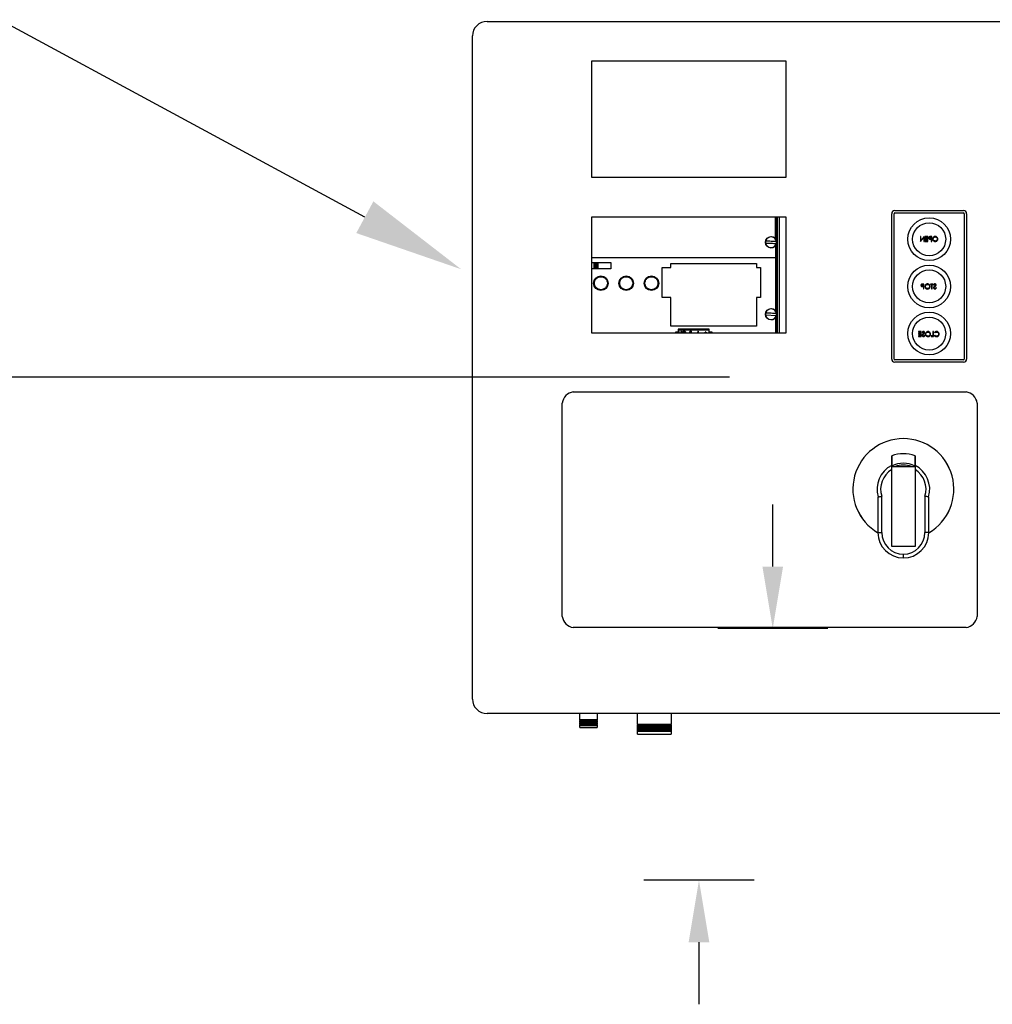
# Model space of a CAD drawing. Header units: inches. Extents: x 170 to 312, y 215 to 248.
# Tile 110 of 135: x 225.782 to 226.615, y 221.892 to 222.735. Entities that reach past the tile are written whole.
import ezdxf
from ezdxf import colors
from ezdxf.entities.mleader import LeaderData, LeaderLine
from ezdxf.math import Vec2, Vec3

# ---------------------------------------------------------------- set-up
doc = ezdxf.new("R2010")
doc.units = ezdxf.units.IN
doc.header["$LTSCALE"] = 0.25
doc.header["$MEASUREMENT"] = 0
doc.layers.add('ANNOTATIONS', color=1, linetype='Continuous')
doc.layers.add('MOTOR LH', color=7, linetype='Continuous')
doc.styles.add('ARIAL', font='arial.ttf', dxfattribs={"height": 0.09375})

msp = doc.modelspace()

# ---------------------------------------------------------------- linework, layer by layer
at = {"layer": 'ANNOTATIONS'}
for p, q in [((226.39031, 222.42941), (225.33936, 222.42941)), ((226.42733, 222.26716), (226.42733, 222.3203)), ((226.47447, 222.21402), (226.3802, 222.21402)), ((226.41128, 221.99872), (226.31702, 221.99872)), ((226.36415, 221.94558), (226.36415, 221.89244))]:
    msp.add_line(p, q, dxfattribs=at)
for points in [[(226.43619, 222.26716), (226.41848, 222.26716), (226.42733, 222.21402)], [(226.37301, 221.94558), (226.3553, 221.94558), (226.36415, 221.99872)]]:
    msp.add_solid(points, dxfattribs=at)
at = {"layer": 'MOTOR LH'}
for p, q in [((226.18271, 222.73388), (226.67364, 222.73388)), ((226.17023, 222.1538), (226.17023, 222.7214)), ((226.27229, 222.60035), (226.27229, 222.70017)), ((226.27229, 222.70017), (226.43865, 222.70017)), ((226.43865, 222.70017), (226.43865, 222.60035)), ((226.43865, 222.60035), (226.27229, 222.60035)), ((226.52917, 222.4448), (226.52917, 222.56924)), ((226.53116, 222.4448), (226.53116, 222.56924)), ((226.53179, 222.57186), (226.59073, 222.57186)), ((226.53179, 222.56986), (226.59073, 222.56986)), ((226.59136, 222.56924), (226.59136, 222.4448)), ((226.59335, 222.56924), (226.59335, 222.4448)), ((226.27229, 222.46708), (226.27229, 222.56663)), ((226.27229, 222.56663), (226.43865, 222.56663)), ((226.4298, 222.54758), (226.4298, 222.56663)), ((226.42986, 222.56663), (226.42986, 222.54749)), ((226.43052, 222.54607), (226.43052, 222.56663)), ((226.43091, 222.46708), (226.43091, 222.56663)), ((226.4313, 222.46708), (226.4313, 222.56663)), ((226.43314, 222.46708), (226.43314, 222.56663)), ((226.43865, 222.56663), (226.43865, 222.46708)), ((226.55376, 222.54968), (226.55376, 222.54552)), ((226.55413, 222.54968), (226.55376, 222.54968)), ((226.55376, 222.54552), (226.55384, 222.54552)), ((226.55384, 222.54552), (226.55658, 222.54879)), ((226.55413, 222.54641), (226.55413, 222.54968)), ((226.55688, 222.54968), (226.55413, 222.54641)), ((226.55658, 222.54879), (226.55658, 222.54552)), ((226.55658, 222.54552), (226.55696, 222.54552)), ((226.55696, 222.54968), (226.55688, 222.54968)), ((226.55696, 222.54552), (226.55696, 222.54968)), ((226.5577, 222.54968), (226.5577, 222.54926)), ((226.56005, 222.54968), (226.5577, 222.54968)), ((226.5577, 222.54926), (226.55968, 222.54926)), ((226.5577, 222.54798), (226.5577, 222.54755)), ((226.55968, 222.54798), (226.5577, 222.54798)), ((226.5577, 222.54755), (226.55968, 222.54755)), ((226.5577, 222.54595), (226.5577, 222.54552)), ((226.55968, 222.54595), (226.5577, 222.54595)), ((226.5577, 222.54552), (226.56005, 222.54552)), ((226.55968, 222.54926), (226.55968, 222.54798)), ((226.55968, 222.54755), (226.55968, 222.54595)), ((226.56005, 222.54552), (226.56005, 222.54968)), ((226.56233, 222.54926), (226.56309, 222.54926)), ((226.56309, 222.54787), (226.56236, 222.54786)), ((226.56346, 222.54968), (226.56265, 222.54968)), ((226.56279, 222.54744), (226.56309, 222.54744)), ((226.56309, 222.54926), (226.56309, 222.54787)), ((226.56309, 222.54744), (226.56309, 222.54552)), ((226.56309, 222.54552), (226.56346, 222.54552)), ((226.56346, 222.54552), (226.56346, 222.54968)), ((226.4298, 222.54199), (226.4298, 222.48602)), ((226.42986, 222.54208), (226.42986, 222.48592)), ((226.43052, 222.4845), (226.43052, 222.5435)), ((226.27229, 222.53169), (226.4298, 222.53169)), ((226.27229, 222.52736), (226.28881, 222.52736)), ((226.27418, 222.52736), (226.27418, 222.52212)), ((226.2747, 222.52736), (226.2747, 222.52212)), ((226.27567, 222.52212), (226.27567, 222.52736)), ((226.27583, 222.52736), (226.27583, 222.52212)), ((226.2762, 222.52212), (226.2762, 222.52736)), ((226.27635, 222.52736), (226.27635, 222.52212)), ((226.27732, 222.52212), (226.27732, 222.52736)), ((226.27784, 222.52212), (226.27784, 222.52736)), ((226.28881, 222.52736), (226.28881, 222.52212)), ((226.28881, 222.52212), (226.27229, 222.52212)), ((226.33251, 222.49763), (226.33251, 222.52317)), ((226.33251, 222.52317), (226.34007, 222.52317)), ((226.34007, 222.52663), (226.41342, 222.52663)), ((226.34007, 222.52317), (226.34007, 222.52663)), ((226.41342, 222.52663), (226.41342, 222.52317)), ((226.41342, 222.52317), (226.4168, 222.52317)), ((226.4168, 222.52317), (226.4168, 222.49763)), ((226.55569, 222.50862), (226.55645, 222.50862)), ((226.55645, 222.50723), (226.55572, 222.50722)), ((226.55682, 222.50904), (226.55601, 222.50904)), ((226.55615, 222.5068), (226.55645, 222.5068)), ((226.55645, 222.50862), (226.55645, 222.50723)), ((226.55645, 222.5068), (226.55645, 222.50488)), ((226.55645, 222.50488), (226.55682, 222.50488)), ((226.55682, 222.50488), (226.55682, 222.50904)), ((226.56247, 222.50904), (226.56247, 222.50862)), ((226.56466, 222.50904), (226.56247, 222.50904)), ((226.56247, 222.50862), (226.56338, 222.50862)), ((226.56338, 222.50862), (226.56338, 222.50488)), ((226.56338, 222.50488), (226.56375, 222.50488)), ((226.56375, 222.50862), (226.56466, 222.50862)), ((226.56375, 222.50488), (226.56375, 222.50862)), ((226.56466, 222.50862), (226.56466, 222.50904)), ((226.56509, 222.50845), (226.56542, 222.50819)), ((226.56749, 222.50569), (226.56713, 222.5059)), ((226.34007, 222.49763), (226.33251, 222.49763)), ((226.34007, 222.47292), (226.34007, 222.49763)), ((226.4168, 222.49763), (226.41342, 222.49763)), ((226.41342, 222.49763), (226.41342, 222.47292)), ((226.42124, 222.48264), (226.43042, 222.4822)), ((226.4298, 222.48042), (226.4298, 222.46708)), ((226.42986, 222.48051), (226.42986, 222.46708)), ((226.43052, 222.46708), (226.43052, 222.48193)), ((226.41342, 222.47293), (226.34007, 222.47293)), ((226.41342, 222.47292), (226.34007, 222.47292)), ((226.34432, 222.46815), (226.34631, 222.46815)), ((226.34432, 222.46708), (226.34432, 222.46815)), ((226.34631, 222.47051), (226.34631, 222.46708)), ((226.37293, 222.47051), (226.34631, 222.47051)), ((226.34631, 222.47028), (226.37293, 222.47028)), ((226.34631, 222.46988), (226.37293, 222.46988)), ((226.34665, 222.46867), (226.34732, 222.46708)), ((226.34695, 222.46867), (226.34665, 222.46867)), ((226.34762, 222.46708), (226.34695, 222.46867)), ((226.3476, 222.47051), (226.3476, 222.47077)), ((226.3476, 222.47077), (226.37183, 222.47077)), ((226.34903, 222.46867), (226.34836, 222.46708)), ((226.34866, 222.46708), (226.34933, 222.46867)), ((226.34933, 222.46867), (226.34903, 222.46867)), ((226.35707, 222.46835), (226.35745, 222.46835)), ((226.35773, 222.46867), (226.35712, 222.46867)), ((226.35745, 222.46835), (226.35745, 222.46735)), ((226.35773, 222.46708), (226.35773, 222.46867)), ((226.36333, 222.46867), (226.36259, 222.46708)), ((226.3629, 222.46708), (226.36335, 222.46806)), ((226.36337, 222.46867), (226.36333, 222.46867)), ((226.36335, 222.46806), (226.36382, 222.46708)), ((226.36412, 222.46708), (226.36337, 222.46867)), ((226.3698, 222.46815), (226.3698, 222.46723)), ((226.37008, 222.46815), (226.3698, 222.46815)), ((226.37008, 222.46723), (226.37008, 222.46815)), ((226.37183, 222.47077), (226.37183, 222.47051)), ((226.37293, 222.46708), (226.37293, 222.47051)), ((226.37293, 222.46815), (226.37511, 222.46815)), ((226.37511, 222.46815), (226.37511, 222.46708)), ((226.37589, 222.47293), (226.37589, 222.47292)), ((226.37655, 222.47293), (226.37655, 222.47292)), ((226.38179, 222.47292), (226.38179, 222.47293)), ((226.38244, 222.47292), (226.38244, 222.47293)), ((226.40898, 222.47293), (226.40898, 222.47292)), ((226.40949, 222.47293), (226.40949, 222.47292)), ((226.41046, 222.47292), (226.41046, 222.47293)), ((226.41062, 222.47293), (226.41062, 222.47292)), ((226.41099, 222.47292), (226.41099, 222.47293)), ((226.41114, 222.47293), (226.41114, 222.47292)), ((226.41211, 222.47292), (226.41211, 222.47293)), ((226.41263, 222.47292), (226.41263, 222.47293)), ((226.552, 222.4683), (226.552, 222.46788)), ((226.55434, 222.4683), (226.552, 222.4683)), ((226.552, 222.46788), (226.55397, 222.46788)), ((226.55397, 222.46788), (226.55397, 222.4666)), ((226.55434, 222.46414), (226.55434, 222.4683)), ((226.56453, 222.4683), (226.56453, 222.46457)), ((226.5649, 222.4683), (226.56453, 222.4683)), ((226.5649, 222.46414), (226.5649, 222.4683)), ((226.43865, 222.46708), (226.27229, 222.46708)), ((226.35745, 222.46735), (226.35726, 222.46735)), ((226.36888, 222.46723), (226.36888, 222.46708)), ((226.3698, 222.46723), (226.36888, 222.46723)), ((226.371, 222.46723), (226.37008, 222.46723)), ((226.371, 222.46708), (226.371, 222.46723)), ((226.552, 222.4666), (226.552, 222.46617)), ((226.55397, 222.4666), (226.552, 222.4666)), ((226.552, 222.46617), (226.55397, 222.46617)), ((226.552, 222.46457), (226.552, 222.46414)), ((226.55397, 222.46457), (226.552, 222.46457)), ((226.552, 222.46414), (226.55434, 222.46414)), ((226.55397, 222.46617), (226.55397, 222.46457)), ((226.55525, 222.46771), (226.55559, 222.46745)), ((226.55765, 222.46495), (226.5573, 222.46516)), ((226.56293, 222.46457), (226.56293, 222.46414)), ((226.56453, 222.46457), (226.56293, 222.46457)), ((226.56293, 222.46414), (226.5649, 222.46414)), ((226.56575, 222.46754), (226.56608, 222.46729)), ((226.56608, 222.46516), (226.56575, 222.46491)), ((226.59073, 222.44417), (226.53179, 222.44417)), ((226.59073, 222.44218), (226.53179, 222.44218)), ((226.25652, 222.41664), (226.59291, 222.41664)), ((226.24704, 222.22449), (226.24704, 222.40716)), ((226.60239, 222.40716), (226.60239, 222.22449)), ((226.52918, 222.28449), (226.52918, 222.35281)), ((226.52918, 222.35281), (226.54915, 222.35281)), ((226.54915, 222.35281), (226.54915, 222.28449)), ((226.5174, 222.3261), (226.5174, 222.29629)), ((226.52072, 222.29629), (226.52072, 222.32731)), ((226.55762, 222.32731), (226.55762, 222.29629)), ((226.56094, 222.29629), (226.56094, 222.3261)), ((226.5174, 222.29629), (226.52072, 222.29629)), ((226.56094, 222.29629), (226.55762, 222.29629)), ((226.54915, 222.28449), (226.52918, 222.28449)), ((226.53916, 222.27451), (226.53917, 222.27784)), ((226.59291, 222.21501), (226.25652, 222.21501)), ((226.67364, 222.14133), (226.18271, 222.14133)), ((226.26226, 222.13586), (226.26226, 222.14133)), ((226.2769, 222.14133), (226.2769, 222.13586)), ((226.3116, 222.1322), (226.3116, 222.14133)), ((226.34022, 222.14133), (226.34022, 222.1322)), ((226.26193, 222.13567), (226.26226, 222.13586)), ((226.26226, 222.13548), (226.26193, 222.13567)), ((226.27723, 222.13567), (226.26193, 222.13567)), ((226.26193, 222.13501), (226.26226, 222.1352)), ((226.26226, 222.13481), (226.26193, 222.13501)), ((226.27723, 222.13501), (226.26193, 222.13501)), ((226.26193, 222.13434), (226.26226, 222.13453)), ((226.26226, 222.13415), (226.26193, 222.13434)), ((226.27723, 222.13434), (226.26193, 222.13434)), ((226.26193, 222.13367), (226.26226, 222.13387)), ((226.26226, 222.13348), (226.26193, 222.13367)), ((226.27723, 222.13367), (226.26193, 222.13367)), ((226.26193, 222.13301), (226.26226, 222.1332)), ((226.26226, 222.13282), (226.26193, 222.13301)), ((226.27723, 222.13301), (226.26193, 222.13301)), ((226.26193, 222.13234), (226.26226, 222.13254)), ((226.26226, 222.13215), (226.26193, 222.13234)), ((226.27723, 222.13234), (226.26193, 222.13234)), ((226.26193, 222.13168), (226.26226, 222.13187)), ((226.26226, 222.13149), (226.26193, 222.13168)), ((226.27723, 222.13168), (226.26193, 222.13168)), ((226.26193, 222.13101), (226.26226, 222.1312)), ((226.26226, 222.13082), (226.26193, 222.13101)), ((226.27723, 222.13101), (226.26193, 222.13101)), ((226.2769, 222.13586), (226.26226, 222.13586)), ((226.26226, 222.1352), (226.26226, 222.13548)), ((226.2769, 222.13548), (226.26226, 222.13548)), ((226.2769, 222.1352), (226.26226, 222.1352)), ((226.26226, 222.13453), (226.26226, 222.13481)), ((226.2769, 222.13481), (226.26226, 222.13481)), ((226.2769, 222.13453), (226.26226, 222.13453)), ((226.26226, 222.13387), (226.26226, 222.13415)), ((226.2769, 222.13415), (226.26226, 222.13415)), ((226.2769, 222.13387), (226.26226, 222.13387)), ((226.26226, 222.1332), (226.26226, 222.13348)), ((226.2769, 222.13348), (226.26226, 222.13348)), ((226.2769, 222.1332), (226.26226, 222.1332)), ((226.26226, 222.13254), (226.26226, 222.13282)), ((226.2769, 222.13282), (226.26226, 222.13282)), ((226.2769, 222.13254), (226.26226, 222.13254)), ((226.26226, 222.13187), (226.26226, 222.13215)), ((226.2769, 222.13215), (226.26226, 222.13215)), ((226.2769, 222.13187), (226.26226, 222.13187)), ((226.26226, 222.1312), (226.26226, 222.13149)), ((226.2769, 222.13149), (226.26226, 222.13149)), ((226.2769, 222.1312), (226.26226, 222.1312)), ((226.26226, 222.12935), (226.26226, 222.13082)), ((226.2769, 222.13082), (226.26226, 222.13082)), ((226.2769, 222.13586), (226.27723, 222.13567)), ((226.27723, 222.13567), (226.2769, 222.13548)), ((226.2769, 222.13548), (226.2769, 222.1352)), ((226.2769, 222.1352), (226.27723, 222.13501)), ((226.27723, 222.13501), (226.2769, 222.13481)), ((226.2769, 222.13481), (226.2769, 222.13453)), ((226.2769, 222.13453), (226.27723, 222.13434)), ((226.27723, 222.13434), (226.2769, 222.13415)), ((226.2769, 222.13415), (226.2769, 222.13387)), ((226.2769, 222.13387), (226.27723, 222.13367)), ((226.27723, 222.13367), (226.2769, 222.13348)), ((226.2769, 222.13348), (226.2769, 222.1332)), ((226.2769, 222.1332), (226.27723, 222.13301)), ((226.27723, 222.13301), (226.2769, 222.13282)), ((226.2769, 222.13282), (226.2769, 222.13254)), ((226.2769, 222.13254), (226.27723, 222.13234)), ((226.27723, 222.13234), (226.2769, 222.13215)), ((226.2769, 222.13215), (226.2769, 222.13187)), ((226.2769, 222.13187), (226.27723, 222.13168)), ((226.27723, 222.13168), (226.2769, 222.13149)), ((226.2769, 222.13149), (226.2769, 222.1312)), ((226.2769, 222.1312), (226.27723, 222.13101)), ((226.27723, 222.13101), (226.2769, 222.13082)), ((226.2769, 222.13082), (226.2769, 222.12935)), ((226.31127, 222.13201), (226.3116, 222.1322)), ((226.3116, 222.13182), (226.31127, 222.13201)), ((226.34055, 222.13201), (226.31127, 222.13201)), ((226.31127, 222.13118), (226.3116, 222.13137)), ((226.3116, 222.13099), (226.31127, 222.13118)), ((226.34055, 222.13118), (226.31127, 222.13118)), ((226.3116, 222.1322), (226.34022, 222.1322)), ((226.3116, 222.13137), (226.3116, 222.13182)), ((226.34022, 222.13182), (226.3116, 222.13182)), ((226.3116, 222.13137), (226.34022, 222.13137)), ((226.3116, 222.13054), (226.3116, 222.13099)), ((226.34022, 222.13099), (226.3116, 222.13099)), ((226.34022, 222.1322), (226.34055, 222.13201)), ((226.34055, 222.13201), (226.34022, 222.13182)), ((226.34022, 222.13182), (226.34022, 222.13137)), ((226.34022, 222.13137), (226.34055, 222.13118)), ((226.34055, 222.13118), (226.34022, 222.13099)), ((226.34022, 222.13099), (226.34022, 222.13054)), ((226.26226, 222.12935), (226.2769, 222.12935)), ((226.31127, 222.13035), (226.3116, 222.13054)), ((226.3116, 222.13016), (226.31127, 222.13035)), ((226.34055, 222.13035), (226.31127, 222.13035)), ((226.31127, 222.12952), (226.3116, 222.12971)), ((226.3116, 222.12932), (226.31127, 222.12952)), ((226.34055, 222.12952), (226.31127, 222.12952)), ((226.31127, 222.12868), (226.3116, 222.12888)), ((226.3116, 222.12849), (226.31127, 222.12868)), ((226.34055, 222.12868), (226.31127, 222.12868)), ((226.31127, 222.12785), (226.3116, 222.12804)), ((226.3116, 222.12766), (226.31127, 222.12785)), ((226.34055, 222.12785), (226.31127, 222.12785)), ((226.31127, 222.12702), (226.3116, 222.12721)), ((226.3116, 222.12683), (226.31127, 222.12702)), ((226.34055, 222.12702), (226.31127, 222.12702)), ((226.31127, 222.12619), (226.3116, 222.12638)), ((226.3116, 222.126), (226.31127, 222.12619)), ((226.34055, 222.12619), (226.31127, 222.12619)), ((226.3116, 222.13054), (226.34022, 222.13054)), ((226.3116, 222.12971), (226.3116, 222.13016)), ((226.34022, 222.13016), (226.3116, 222.13016)), ((226.3116, 222.12971), (226.34022, 222.12971)), ((226.3116, 222.12888), (226.3116, 222.12932)), ((226.34022, 222.12932), (226.3116, 222.12932)), ((226.3116, 222.12888), (226.34022, 222.12888)), ((226.3116, 222.12804), (226.3116, 222.12849)), ((226.34022, 222.12849), (226.3116, 222.12849)), ((226.3116, 222.12804), (226.34022, 222.12804)), ((226.3116, 222.12721), (226.3116, 222.12766)), ((226.34022, 222.12766), (226.3116, 222.12766)), ((226.3116, 222.12721), (226.34022, 222.12721)), ((226.3116, 222.12638), (226.3116, 222.12683)), ((226.34022, 222.12683), (226.3116, 222.12683)), ((226.3116, 222.12638), (226.34022, 222.12638)), ((226.3116, 222.12369), (226.3116, 222.126)), ((226.34022, 222.126), (226.3116, 222.126)), ((226.3116, 222.12369), (226.34022, 222.12369)), ((226.34022, 222.13054), (226.34055, 222.13035)), ((226.34055, 222.13035), (226.34022, 222.13016)), ((226.34022, 222.13016), (226.34022, 222.12971)), ((226.34022, 222.12971), (226.34055, 222.12952)), ((226.34055, 222.12952), (226.34022, 222.12932)), ((226.34022, 222.12932), (226.34022, 222.12888)), ((226.34022, 222.12888), (226.34055, 222.12868)), ((226.34055, 222.12868), (226.34022, 222.12849)), ((226.34022, 222.12849), (226.34022, 222.12804)), ((226.34022, 222.12804), (226.34055, 222.12785)), ((226.34055, 222.12785), (226.34022, 222.12766)), ((226.34022, 222.12766), (226.34022, 222.12721)), ((226.34022, 222.12721), (226.34055, 222.12702)), ((226.34055, 222.12702), (226.34022, 222.12683)), ((226.34022, 222.12683), (226.34022, 222.12638)), ((226.34022, 222.12638), (226.34055, 222.12619)), ((226.34055, 222.12619), (226.34022, 222.126)), ((226.34022, 222.126), (226.34022, 222.12369))]:
    msp.add_line(p, q, dxfattribs=at)
at = {"layer": 'MOTOR LH', "flags": 128}
for points in [[(226.42124, 222.54421), (226.42234, 222.54416), (226.42348, 222.5441), (226.42464, 222.54405), (226.42583, 222.54399), (226.42701, 222.54393), (226.42818, 222.54387), (226.42932, 222.54382), (226.43042, 222.54377)], [(226.4305, 222.54536), (226.4294, 222.54541), (226.42826, 222.54547), (226.42709, 222.54553), (226.42591, 222.54558), (226.42472, 222.54564), (226.42355, 222.5457), (226.42241, 222.54575), (226.42132, 222.54581)], [(226.4305, 222.48379), (226.4294, 222.48385), (226.42826, 222.4839), (226.42709, 222.48396), (226.42591, 222.48402), (226.42472, 222.48407), (226.42355, 222.48413), (226.42241, 222.48419), (226.42132, 222.48424)]]:
    msp.add_lwpolyline(points, dxfattribs=at)
at = {"layer": 'MOTOR LH'}
for centre, radius in [((226.56126, 222.54738), 0.0183), ((226.56126, 222.54738), 0.01414), ((226.42587, 222.54479), 0.00482), ((226.56126, 222.50702), 0.0183), ((226.56126, 222.50702), 0.01414), ((226.2802, 222.50975), 0.00622), ((226.30182, 222.50975), 0.00622), ((226.32343, 222.50975), 0.00622), ((226.42587, 222.48322), 0.00482), ((226.56126, 222.46665), 0.0183), ((226.56126, 222.46665), 0.01414)]:
    msp.add_circle(centre, radius, dxfattribs=at)
for centre, radius, start, end in [((226.18271, 222.7214), 0.01248, 90, 180), ((226.53179, 222.56924), 0.00262, 90, 180), ((226.53179, 222.56924), 0.000624, 90, 180), ((226.59073, 222.56924), 0.00262, 0, 90), ((226.59073, 222.56924), 0.000624, 0, 90), ((226.42587, 222.54479), 0.00473, 167.49357, 186.95106), ((226.42587, 222.54479), 0.00466, 187.07983, 347.36481), ((226.42587, 222.54479), 0.00466, 7.07983, 167.36481), ((226.42587, 222.54479), 0.00473, 347.49357, 6.95106), ((226.42587, 222.48322), 0.00466, 7.07983, 167.36481), ((226.42587, 222.48322), 0.00473, 167.49357, 186.95106), ((226.42587, 222.48322), 0.00466, 187.07983, 347.36481), ((226.42587, 222.48322), 0.00473, 347.49357, 6.95106), ((226.53179, 222.4448), 0.00262, 180, 270), ((226.53179, 222.4448), 0.000624, 180, 270), ((226.59073, 222.4448), 0.000624, 270, 0), ((226.59073, 222.4448), 0.00262, 270, 0), ((226.25802, 222.40566), 0.01108, 97.7581, 172.2419), ((226.59141, 222.40566), 0.01108, 7.7581, 82.2419), ((226.53917, 222.33346), 0.04323, 300.24247, 239.75749), ((226.53917, 222.33346), 0.04322, 300.24804, 239.75194), ((226.53917, 222.33346), 0.03025, 70.7446, 109.279), ((226.53917, 222.33346), 0.02257, 116.2649, 197.09777), ((226.53917, 222.33346), 0.01944, 120.90941, 198.43237), ((226.53917, 222.33346), 0.02217, 63.25995, 116.77409), ((226.53917, 222.33346), 0.02061, 69.85267, 110.14733), ((226.53917, 222.33346), 0.02257, 342.90223, 63.76839), ((226.53917, 222.33346), 0.01944, 341.56763, 59.13097), ((226.53917, 222.29629), 0.02178, 180, 269.97432), ((226.53917, 222.29629), 0.01845, 180, 269.97432), ((226.53916, 222.29629), 0.02178, 270, 0), ((226.53916, 222.29629), 0.01845, 270.00463, 0), ((226.25802, 222.22599), 0.01108, 187.7581, 262.2419), ((226.59141, 222.22599), 0.01108, 277.7581, 352.2419), ((226.18271, 222.1538), 0.01248, 180, 270)]:
    msp.add_arc(centre, radius, start, end, dxfattribs=at)
for points, knots in [([(226.5617, 222.54962), (226.56157, 222.54957), (226.56132, 222.54948), (226.56106, 222.5492), (226.56092, 222.54888), (226.56091, 222.54867), (226.5609, 222.54857)], [0, 0, 0, 0, 0.279707, 0.559375, 0.779503, 1, 1, 1, 1]), ([(226.5609, 222.54857), (226.56091, 222.54843), (226.56093, 222.54816), (226.56114, 222.54782), (226.56143, 222.54761), (226.56163, 222.54754), (226.56173, 222.54751)], [0, 0, 0, 0, 0.2801, 0.559328, 0.779458, 1, 1, 1, 1]), ([(226.56128, 222.54856), (226.5613, 222.54868), (226.56132, 222.54886), (226.56148, 222.54905), (226.56177, 222.54926), (226.56208, 222.54926), (226.56233, 222.54926)], [0, 0, 0, 0, 0.248963, 0.37473, 0.500379, 1, 1, 1, 1]), ([(226.56236, 222.54786), (226.56211, 222.54786), (226.56179, 222.54786), (226.56148, 222.54807), (226.56132, 222.54826), (226.5613, 222.54844), (226.56128, 222.54856)], [0, 0, 0, 0, 0.499719, 0.625348, 0.751078, 1, 1, 1, 1]), ([(226.56265, 222.54968), (226.56247, 222.54968), (226.56215, 222.54968), (226.56184, 222.54964), (226.5617, 222.54962)], [0, 0, 0, 0, 0.560312, 1, 1, 1, 1]), ([(226.56173, 222.54751), (226.56193, 222.54749), (226.56228, 222.54744), (226.56264, 222.54744), (226.56279, 222.54744)], [0, 0, 0, 0, 0.559697, 1, 1, 1, 1]), ([(226.56653, 222.54979), (226.5662, 222.54975), (226.56555, 222.54969), (226.56482, 222.5491), (226.56438, 222.54837), (226.56434, 222.54786), (226.56432, 222.5476)], [0, 0, 0, 0, 0.279766, 0.559356, 0.77957, 1, 1, 1, 1]), ([(226.56432, 222.5476), (226.56435, 222.54728), (226.56443, 222.54664), (226.56502, 222.54592), (226.56574, 222.54548), (226.56624, 222.54544), (226.5665, 222.54542)], [0, 0, 0, 0, 0.279632, 0.559342, 0.779597, 1, 1, 1, 1]), ([(226.56469, 222.5476), (226.56472, 222.54787), (226.56479, 222.5484), (226.56529, 222.54897), (226.56589, 222.5493), (226.5663, 222.54934), (226.56651, 222.54936)], [0, 0, 0, 0, 0.279463, 0.558871, 0.779515, 1, 1, 1, 1]), ([(226.56651, 222.54584), (226.56625, 222.54587), (226.56572, 222.54593), (226.56511, 222.54639), (226.56475, 222.54698), (226.56471, 222.5474), (226.56469, 222.5476)], [0, 0, 0, 0, 0.279831, 0.559389, 0.77965, 1, 1, 1, 1]), ([(226.5665, 222.54542), (226.56682, 222.54545), (226.56746, 222.54552), (226.56818, 222.54611), (226.56862, 222.54683), (226.56867, 222.54733), (226.56869, 222.54758)], [0, 0, 0, 0, 0.279663, 0.559353, 0.779636, 1, 1, 1, 1]), ([(226.56651, 222.54936), (226.56677, 222.54933), (226.5673, 222.54926), (226.5679, 222.5488), (226.56826, 222.54821), (226.5683, 222.54779), (226.56832, 222.54759)], [0, 0, 0, 0, 0.279627, 0.559351, 0.779632, 1, 1, 1, 1]), ([(226.56832, 222.54759), (226.56828, 222.54732), (226.56822, 222.5468), (226.56772, 222.54623), (226.56713, 222.54589), (226.56672, 222.54586), (226.56651, 222.54584)], [0, 0, 0, 0, 0.279417, 0.559078, 0.779478, 1, 1, 1, 1]), ([(226.56869, 222.54758), (226.56865, 222.54791), (226.56857, 222.54855), (226.568, 222.54928), (226.56729, 222.54971), (226.56678, 222.54976), (226.56653, 222.54979)], [0, 0, 0, 0, 0.279731, 0.559326, 0.77968, 1, 1, 1, 1]), ([(226.27463, 222.50975), (226.27471, 222.50904), (226.27482, 222.50797), (226.27552, 222.50667), (226.27624, 222.50578), (226.27713, 222.50506), (226.27842, 222.50438), (226.2802, 222.50404), (226.28198, 222.50438), (226.28328, 222.50506), (226.28417, 222.50578), (226.28489, 222.50667), (226.28556, 222.50797), (226.2859, 222.50975), (226.28556, 222.51152), (226.28489, 222.51282), (226.28417, 222.51371), (226.28328, 222.51443), (226.28198, 222.51511), (226.2802, 222.51545), (226.27842, 222.51511), (226.27713, 222.51443), (226.27624, 222.51371), (226.27552, 222.51282), (226.27482, 222.51152), (226.27471, 222.51045), (226.27463, 222.50975)], [0, 0, 0, 0, 0.059864, 0.09209, 0.125, 0.15791, 0.190135, 0.25, 0.309864, 0.34209, 0.375, 0.407909, 0.440136, 0.5, 0.559864, 0.59209, 0.624999, 0.657909, 0.690136, 0.75, 0.809864, 0.84209, 0.875, 0.90791, 0.940135, 1, 1, 1, 1]), ([(226.29625, 222.50975), (226.29632, 222.50904), (226.29644, 222.50797), (226.29713, 222.50667), (226.29785, 222.50578), (226.29874, 222.50506), (226.30004, 222.50438), (226.30182, 222.50404), (226.30359, 222.50438), (226.30489, 222.50506), (226.30578, 222.50578), (226.3065, 222.50667), (226.30718, 222.50797), (226.30752, 222.50975), (226.30718, 222.51152), (226.3065, 222.51282), (226.30578, 222.51371), (226.30489, 222.51443), (226.30359, 222.51511), (226.30182, 222.51545), (226.30004, 222.51511), (226.29874, 222.51443), (226.29785, 222.51371), (226.29713, 222.51282), (226.29644, 222.51152), (226.29632, 222.51045), (226.29625, 222.50975)], [0, 0, 0, 0, 0.059864, 0.09209, 0.125, 0.15791, 0.190136, 0.25, 0.309864, 0.34209, 0.375, 0.40791, 0.440135, 0.5, 0.559864, 0.59209, 0.625, 0.65791, 0.690136, 0.75, 0.809864, 0.84209, 0.875, 0.90791, 0.940135, 1, 1, 1, 1]), ([(226.31786, 222.50975), (226.31794, 222.50904), (226.31805, 222.50797), (226.31875, 222.50667), (226.31946, 222.50578), (226.32036, 222.50506), (226.32165, 222.50438), (226.32343, 222.50404), (226.32521, 222.50438), (226.3265, 222.50506), (226.32739, 222.50578), (226.32812, 222.50667), (226.32879, 222.50797), (226.32913, 222.50975), (226.32879, 222.51152), (226.32812, 222.51282), (226.32739, 222.51371), (226.3265, 222.51443), (226.32521, 222.51511), (226.32343, 222.51545), (226.32165, 222.51511), (226.32036, 222.51443), (226.31946, 222.51371), (226.31875, 222.51282), (226.31805, 222.51152), (226.31794, 222.51045), (226.31786, 222.50975)], [0, 0, 0, 0, 0.059864, 0.09209, 0.125, 0.157909, 0.190136, 0.25, 0.309864, 0.34209, 0.375, 0.40791, 0.440135, 0.5, 0.559864, 0.59209, 0.625, 0.65791, 0.690135, 0.75, 0.809864, 0.84209, 0.875, 0.90791, 0.940135, 1, 1, 1, 1]), ([(226.55506, 222.50898), (226.55493, 222.50894), (226.55468, 222.50884), (226.55442, 222.50856), (226.55428, 222.50824), (226.55427, 222.50803), (226.55426, 222.50793)], [0, 0, 0, 0, 0.2797041, 0.5593845, 0.7795145, 1, 1, 1, 1]), ([(226.55426, 222.50793), (226.55427, 222.50779), (226.55429, 222.50752), (226.5545, 222.50718), (226.55478, 222.50697), (226.55499, 222.5069), (226.55509, 222.50687)], [0, 0, 0, 0, 0.280099, 0.559325, 0.779463, 1, 1, 1, 1]), ([(226.55464, 222.50793), (226.55465, 222.50805), (226.55468, 222.50823), (226.55484, 222.50841), (226.55513, 222.50862), (226.55544, 222.50862), (226.55569, 222.50862)], [0, 0, 0, 0, 0.2489749, 0.3747309, 0.5003825, 1, 1, 1, 1]), ([(226.55572, 222.50722), (226.55547, 222.50722), (226.55515, 222.50722), (226.55484, 222.50743), (226.55468, 222.50762), (226.55465, 222.5078), (226.55464, 222.50793)], [0, 0, 0, 0, 0.499724, 0.625347, 0.751089, 1, 1, 1, 1]), ([(226.55601, 222.50904), (226.55583, 222.50904), (226.55551, 222.50905), (226.5552, 222.509), (226.55506, 222.50898)], [0, 0, 0, 0, 0.560314, 1, 1, 1, 1]), ([(226.55509, 222.50687), (226.55529, 222.50685), (226.55564, 222.5068), (226.556, 222.5068), (226.55615, 222.5068)], [0, 0, 0, 0, 0.559694, 1, 1, 1, 1]), ([(226.55989, 222.50915), (226.55956, 222.50912), (226.55891, 222.50905), (226.55818, 222.50846), (226.55774, 222.50773), (226.5577, 222.50722), (226.55768, 222.50697)], [0, 0, 0, 0, 0.279768, 0.559357, 0.77957, 1, 1, 1, 1]), ([(226.55768, 222.50697), (226.55771, 222.50664), (226.55778, 222.506), (226.55838, 222.50528), (226.55909, 222.50484), (226.5596, 222.5048), (226.55985, 222.50478)], [0, 0, 0, 0, 0.279627, 0.559342, 0.779597, 1, 1, 1, 1]), ([(226.55805, 222.50697), (226.55808, 222.50723), (226.55814, 222.50776), (226.55865, 222.50833), (226.55925, 222.50866), (226.55966, 222.5087), (226.55987, 222.50872)], [0, 0, 0, 0, 0.27947, 0.55887, 0.779518, 1, 1, 1, 1]), ([(226.55987, 222.5052), (226.55961, 222.50523), (226.55908, 222.50529), (226.55847, 222.50575), (226.55811, 222.50634), (226.55807, 222.50676), (226.55805, 222.50697)], [0, 0, 0, 0, 0.279829, 0.559387, 0.779656, 1, 1, 1, 1]), ([(226.55985, 222.50478), (226.56018, 222.50481), (226.56082, 222.50489), (226.56154, 222.50547), (226.56198, 222.50619), (226.56203, 222.50669), (226.56205, 222.50695)], [0, 0, 0, 0, 0.279664, 0.559354, 0.779636, 1, 1, 1, 1]), ([(226.55987, 222.50872), (226.56013, 222.50869), (226.56066, 222.50862), (226.56126, 222.50816), (226.56162, 222.50757), (226.56166, 222.50715), (226.56167, 222.50695)], [0, 0, 0, 0, 0.279626, 0.559346, 0.779627, 1, 1, 1, 1]), ([(226.56167, 222.50695), (226.56164, 222.50669), (226.56158, 222.50616), (226.56108, 222.5056), (226.56049, 222.50526), (226.56008, 222.50522), (226.55987, 222.5052)], [0, 0, 0, 0, 0.279412, 0.559074, 0.779476, 1, 1, 1, 1]), ([(226.56205, 222.50695), (226.56201, 222.50727), (226.56193, 222.50791), (226.56136, 222.50864), (226.56064, 222.50908), (226.56014, 222.50913), (226.55989, 222.50915)], [0, 0, 0, 0, 0.279731, 0.559325, 0.779681, 1, 1, 1, 1]), ([(226.56601, 222.50725), (226.56575, 222.50705), (226.56539, 222.50678), (226.56508, 222.50628), (226.56505, 222.50603), (226.56503, 222.5059)], [0, 0, 0, 0, 0.560115, 0.780279, 1, 1, 1, 1]), ([(226.56503, 222.5059), (226.56506, 222.50573), (226.5651, 222.50539), (226.56544, 222.50503), (226.56582, 222.50481), (226.56609, 222.50479), (226.56622, 222.50478)], [0, 0, 0, 0, 0.279183, 0.559084, 0.779443, 1, 1, 1, 1]), ([(226.56619, 222.50915), (226.56607, 222.50914), (226.56581, 222.50911), (226.56541, 222.50887), (226.56521, 222.50861), (226.56509, 222.50845)], [0, 0, 0, 0, 0.279751, 0.559499, 1, 1, 1, 1]), ([(226.56541, 222.50591), (226.56542, 222.50599), (226.56544, 222.50614), (226.56552, 222.50626), (226.56556, 222.50632)], [0, 0, 0, 0, 0.558992, 1, 1, 1, 1]), ([(226.56622, 222.5052), (226.56611, 222.50522), (226.56589, 222.50524), (226.56561, 222.50541), (226.56544, 222.50565), (226.56542, 222.50582), (226.56541, 222.50591)], [0, 0, 0, 0, 0.280273, 0.560145, 0.780153, 1, 1, 1, 1]), ([(226.56542, 222.50819), (226.56554, 222.50834), (226.56571, 222.50855), (226.56601, 222.50871), (226.56616, 222.50872), (226.56624, 222.50872)], [0, 0, 0, 0, 0.559818, 0.77985, 1, 1, 1, 1]), ([(226.56556, 222.50632), (226.56568, 222.50645), (226.56591, 222.5067), (226.56619, 222.5069), (226.56631, 222.50698)], [0, 0, 0, 0, 0.559492, 1, 1, 1, 1]), ([(226.56657, 222.50766), (226.56647, 222.50758), (226.56629, 222.50744), (226.5661, 222.5073), (226.56601, 222.50725)], [0, 0, 0, 0, 0.559909, 1, 1, 1, 1]), ([(226.56722, 222.50818), (226.5672, 222.50833), (226.56717, 222.50862), (226.56688, 222.50894), (226.56654, 222.50912), (226.56631, 222.50914), (226.56619, 222.50915)], [0, 0, 0, 0, 0.279549, 0.558796, 0.779376, 1, 1, 1, 1]), ([(226.56713, 222.5059), (226.56701, 222.50571), (226.56684, 222.50544), (226.56649, 222.50523), (226.56631, 222.50521), (226.56622, 222.5052)], [0, 0, 0, 0, 0.559324, 0.779784, 1, 1, 1, 1]), ([(226.56622, 222.50478), (226.56638, 222.50479), (226.56668, 222.50482), (226.56716, 222.50514), (226.56736, 222.50548), (226.56749, 222.50569)], [0, 0, 0, 0, 0.279879, 0.559662, 1, 1, 1, 1]), ([(226.56624, 222.50872), (226.56632, 222.50872), (226.56649, 222.5087), (226.56669, 222.50857), (226.56683, 222.5084), (226.56684, 222.50826), (226.56685, 222.5082)], [0, 0, 0, 0, 0.280272, 0.55993, 0.779919, 1, 1, 1, 1]), ([(226.56631, 222.50698), (226.56644, 222.50708), (226.56668, 222.50725), (226.56689, 222.50746), (226.56699, 222.50755)], [0, 0, 0, 0, 0.560405, 1, 1, 1, 1]), ([(226.56685, 222.5082), (226.56684, 222.50814), (226.56683, 222.50802), (226.56674, 222.50783), (226.56664, 222.50773), (226.56657, 222.50766)], [0, 0, 0, 0, 0.2799479, 0.5597749, 1, 1, 1, 1]), ([(226.56699, 222.50755), (226.56706, 222.50765), (226.56719, 222.50785), (226.56721, 222.50808), (226.56722, 222.50818)], [0, 0, 0, 0, 0.559837, 1, 1, 1, 1]), ([(226.35139, 222.46875), (226.35114, 222.46873), (226.35066, 222.46868), (226.35011, 222.46823), (226.34978, 222.46769), (226.34975, 222.46731), (226.34973, 222.46711)], [0, 0, 0, 0, 0.279769, 0.55936, 0.779572, 1, 1, 1, 1]), ([(226.35001, 222.46711), (226.35003, 222.46731), (226.35008, 222.46771), (226.35046, 222.46814), (226.35091, 222.46839), (226.35122, 222.46842), (226.35138, 222.46843)], [0, 0, 0, 0, 0.279464, 0.55887, 0.779513, 1, 1, 1, 1]), ([(226.35138, 222.46843), (226.35157, 222.46841), (226.35197, 222.46836), (226.35242, 222.46801), (226.35269, 222.46757), (226.35271, 222.46726), (226.35273, 222.4671)], [0, 0, 0, 0, 0.2796249, 0.5593497, 0.7796275, 1, 1, 1, 1]), ([(226.35301, 222.4671), (226.35298, 222.46734), (226.35292, 222.46782), (226.3525, 222.46837), (226.35196, 222.4687), (226.35158, 222.46873), (226.35139, 222.46875)], [0, 0, 0, 0, 0.2797299, 0.5593269, 0.7796812, 1, 1, 1, 1]), ([(226.35712, 222.46867), (226.35699, 222.46867), (226.35672, 222.46866), (226.35637, 222.4685), (226.35616, 222.46821), (226.35614, 222.468), (226.35613, 222.4679)], [0, 0, 0, 0, 0.281315, 0.559924, 0.779932, 1, 1, 1, 1]), ([(226.35613, 222.4679), (226.35613, 222.46783), (226.35614, 222.46768), (226.35625, 222.46743), (226.3564, 222.46731), (226.35649, 222.46724)], [0, 0, 0, 0, 0.280868, 0.561518, 1, 1, 1, 1]), ([(226.35641, 222.46789), (226.35642, 222.46797), (226.35643, 222.46809), (226.35653, 222.46821), (226.35672, 222.46834), (226.35691, 222.46835), (226.35707, 222.46835)], [0, 0, 0, 0, 0.249288, 0.374924, 0.500647, 1, 1, 1, 1]), ([(226.35726, 222.46735), (226.35706, 222.46735), (226.35682, 222.46735), (226.35658, 222.46751), (226.35648, 222.46762), (226.35642, 222.46775), (226.35641, 222.46785), (226.35641, 222.46789)], [0, 0, 0, 0, 0.498612, 0.62401, 0.749404, 0.874738, 1, 1, 1, 1]), ([(226.55636, 222.46841), (226.55623, 222.4684), (226.55597, 222.46837), (226.55557, 222.46813), (226.55537, 222.46787), (226.55525, 222.46771)], [0, 0, 0, 0, 0.279748, 0.559503, 1, 1, 1, 1]), ([(226.55559, 222.46745), (226.5557, 222.4676), (226.55587, 222.46781), (226.55618, 222.46797), (226.55632, 222.46798), (226.5564, 222.46798)], [0, 0, 0, 0, 0.559819, 0.77985, 1, 1, 1, 1]), ([(226.55738, 222.46744), (226.55736, 222.46759), (226.55733, 222.46788), (226.55704, 222.4682), (226.5567, 222.46838), (226.55647, 222.4684), (226.55636, 222.46841)], [0, 0, 0, 0, 0.279554, 0.558801, 0.779377, 1, 1, 1, 1]), ([(226.5564, 222.46798), (226.55648, 222.46798), (226.55665, 222.46796), (226.55685, 222.46783), (226.55699, 222.46766), (226.557, 222.46752), (226.55701, 222.46746)], [0, 0, 0, 0, 0.280276, 0.559933, 0.779921, 1, 1, 1, 1]), ([(226.56029, 222.46841), (226.55996, 222.46838), (226.55931, 222.46831), (226.55858, 222.46772), (226.55814, 222.46699), (226.5581, 222.46648), (226.55807, 222.46623)], [0, 0, 0, 0, 0.279767, 0.559358, 0.779572, 1, 1, 1, 1]), ([(226.55845, 222.46623), (226.55848, 222.46649), (226.55854, 222.46702), (226.55905, 222.46759), (226.55965, 222.46792), (226.56006, 222.46796), (226.56027, 222.46798)], [0, 0, 0, 0, 0.27947, 0.558871, 0.779516, 1, 1, 1, 1]), ([(226.56027, 222.46798), (226.56053, 222.46795), (226.56106, 222.46788), (226.56166, 222.46742), (226.56202, 222.46683), (226.56206, 222.46641), (226.56207, 222.46621)], [0, 0, 0, 0, 0.279628, 0.55935, 0.779632, 1, 1, 1, 1]), ([(226.56245, 222.46621), (226.56241, 222.46653), (226.56233, 222.46717), (226.56176, 222.4679), (226.56104, 222.46833), (226.56054, 222.46838), (226.56029, 222.46841)], [0, 0, 0, 0, 0.27973, 0.559327, 0.77968, 1, 1, 1, 1]), ([(226.56757, 222.46841), (226.56717, 222.46837), (226.56645, 222.46829), (226.56597, 222.46777), (226.56575, 222.46754)], [0, 0, 0, 0, 0.5595149, 1, 1, 1, 1]), ([(226.56608, 222.46729), (226.56632, 222.46751), (226.56675, 222.46792), (226.56733, 222.46796), (226.56759, 222.46798)], [0, 0, 0, 0, 0.558427, 1, 1, 1, 1]), ([(226.56981, 222.46625), (226.56977, 222.46657), (226.56969, 222.46723), (226.56908, 222.46794), (226.56834, 222.46835), (226.56782, 222.46839), (226.56757, 222.46841)], [0, 0, 0, 0, 0.2795135, 0.5590797, 0.7793734, 1, 1, 1, 1]), ([(226.56759, 222.46798), (226.56786, 222.46795), (226.56839, 222.46789), (226.56901, 222.46744), (226.56938, 222.46685), (226.56941, 222.46643), (226.56943, 222.46622)], [0, 0, 0, 0, 0.2798556, 0.5595178, 0.779687, 1, 1, 1, 1]), ([(226.35649, 222.46724), (226.35639, 222.4672), (226.35628, 222.46717), (226.3562, 222.46709), (226.3562, 222.46708)], [0, 0, 0, 0, 0.904682, 1, 1, 1, 1]), ([(226.55618, 222.46651), (226.55591, 222.46631), (226.55555, 222.46604), (226.55524, 222.46554), (226.55521, 222.46529), (226.5552, 222.46516)], [0, 0, 0, 0, 0.560115, 0.780284, 1, 1, 1, 1]), ([(226.5552, 222.46516), (226.55522, 222.46499), (226.55527, 222.46465), (226.5556, 222.46429), (226.55598, 222.46407), (226.55625, 222.46405), (226.55638, 222.46404)], [0, 0, 0, 0, 0.279184, 0.559085, 0.779447, 1, 1, 1, 1]), ([(226.55557, 222.46517), (226.55558, 222.46525), (226.5556, 222.4654), (226.55568, 222.46552), (226.55572, 222.46558)], [0, 0, 0, 0, 0.55898, 1, 1, 1, 1]), ([(226.55638, 222.46446), (226.55627, 222.46448), (226.55605, 222.4645), (226.55578, 222.46467), (226.5556, 222.46491), (226.55558, 222.46508), (226.55557, 222.46517)], [0, 0, 0, 0, 0.280277, 0.560146, 0.780152, 1, 1, 1, 1]), ([(226.55572, 222.46558), (226.55585, 222.46571), (226.55608, 222.46596), (226.55635, 222.46615), (226.55647, 222.46624)], [0, 0, 0, 0, 0.559494, 1, 1, 1, 1]), ([(226.55673, 222.46692), (226.55663, 222.46684), (226.55645, 222.4667), (226.55626, 222.46656), (226.55618, 222.46651)], [0, 0, 0, 0, 0.559898, 1, 1, 1, 1]), ([(226.5573, 222.46516), (226.55717, 222.46497), (226.557, 222.4647), (226.55665, 222.46449), (226.55647, 222.46447), (226.55638, 222.46446)], [0, 0, 0, 0, 0.559319, 0.779781, 1, 1, 1, 1]), ([(226.55638, 222.46404), (226.55654, 222.46405), (226.55685, 222.46408), (226.55732, 222.4644), (226.55752, 222.46474), (226.55765, 222.46495)], [0, 0, 0, 0, 0.27988, 0.559666, 1, 1, 1, 1]), ([(226.55647, 222.46624), (226.5566, 222.46634), (226.55685, 222.46651), (226.55706, 222.46671), (226.55715, 222.46681)], [0, 0, 0, 0, 0.560415, 1, 1, 1, 1]), ([(226.55701, 222.46746), (226.557, 222.4674), (226.55699, 222.46728), (226.5569, 222.46709), (226.5568, 222.46698), (226.55673, 222.46692)], [0, 0, 0, 0, 0.279943, 0.559777, 1, 1, 1, 1]), ([(226.55715, 222.46681), (226.55722, 222.46691), (226.55735, 222.46711), (226.55737, 222.46734), (226.55738, 222.46744)], [0, 0, 0, 0, 0.559845, 1, 1, 1, 1]), ([(226.55807, 222.46623), (226.55811, 222.4659), (226.55818, 222.46526), (226.55878, 222.46454), (226.55949, 222.4641), (226.56, 222.46406), (226.56025, 222.46404)], [0, 0, 0, 0, 0.279631, 0.559344, 0.779598, 1, 1, 1, 1]), ([(226.56027, 222.46446), (226.56001, 222.46449), (226.55948, 222.46455), (226.55887, 222.46501), (226.55851, 222.4656), (226.55847, 222.46602), (226.55845, 222.46623)], [0, 0, 0, 0, 0.279829, 0.559387, 0.779653, 1, 1, 1, 1]), ([(226.56025, 222.46404), (226.56058, 222.46407), (226.56122, 222.46414), (226.56194, 222.46473), (226.56238, 222.46545), (226.56242, 222.46595), (226.56245, 222.46621)], [0, 0, 0, 0, 0.279664, 0.559353, 0.779636, 1, 1, 1, 1]), ([(226.56207, 222.46621), (226.56204, 222.46594), (226.56198, 222.46542), (226.56148, 222.46486), (226.56089, 222.46451), (226.56048, 222.46448), (226.56027, 222.46446)], [0, 0, 0, 0, 0.279417, 0.559078, 0.779477, 1, 1, 1, 1]), ([(226.56575, 222.46491), (226.56588, 222.46476), (226.56614, 222.46447), (226.56675, 222.46412), (226.56726, 222.46407), (226.56756, 222.46404)], [0, 0, 0, 0, 0.280411, 0.560795, 1, 1, 1, 1]), ([(226.56757, 222.46446), (226.56724, 222.4645), (226.56667, 222.46457), (226.56626, 222.46498), (226.56608, 222.46516)], [0, 0, 0, 0, 0.558773, 1, 1, 1, 1]), ([(226.56756, 222.46404), (226.56793, 222.46407), (226.56859, 222.46412), (226.56907, 222.46457), (226.56928, 222.46476)], [0, 0, 0, 0, 0.559804, 1, 1, 1, 1]), ([(226.56943, 222.46622), (226.5694, 222.46595), (226.56934, 222.46541), (226.56882, 222.46483), (226.5682, 222.46451), (226.56778, 222.46448), (226.56757, 222.46446)], [0, 0, 0, 0, 0.279434, 0.558922, 0.779283, 1, 1, 1, 1]), ([(226.56928, 222.46476), (226.56945, 222.46502), (226.56976, 222.46547), (226.56979, 222.46601), (226.56981, 222.46625)], [0, 0, 0, 0, 0.559029, 1, 1, 1, 1]), ([(226.52918, 222.36201), (226.52918, 222.36076), (226.52918, 222.35803), (226.52918, 222.35522), (226.52918, 222.3537)], [0, 0, 0, 0, 0.4593054, 1, 1, 1, 1]), ([(226.52918, 222.35325), (226.52918, 222.35566), (226.52918, 222.35862), (226.52918, 222.36148), (226.52918, 222.36201)], [0, 0, 0, 0, 0.815739, 1, 1, 1, 1]), ([(226.54915, 222.3537), (226.54915, 222.35523), (226.54915, 222.35804), (226.54915, 222.36076), (226.54915, 222.36202)], [0, 0, 0, 0, 0.540711, 1, 1, 1, 1]), ([(226.54915, 222.36202), (226.54915, 222.36149), (226.54915, 222.35863), (226.54915, 222.35567), (226.54915, 222.35326)], [0, 0, 0, 0, 0.18429, 1, 1, 1, 1]), ([(226.52918, 222.35298), (226.52918, 222.35321), (226.52918, 222.3535), (226.52918, 222.35366), (226.52918, 222.3537)], [0, 0, 0, 0, 0.792634, 1, 1, 1, 1]), ([(226.52918, 222.35325), (226.52918, 222.35317), (226.52918, 222.35305), (226.52918, 222.35286), (226.52918, 222.35281)], [0, 0, 0, 0, 0.721731, 1, 1, 1, 1]), ([(226.52918, 222.35281), (226.52966, 222.35281), (226.5306, 222.35281), (226.53159, 222.35281), (226.53207, 222.35281)], [0, 0, 0, 0, 0.510025, 1, 1, 1, 1]), ([(226.52918, 222.35014), (226.52918, 222.35063), (226.52918, 222.3515), (226.52918, 222.35222), (226.52918, 222.35254)], [0, 0, 0, 0, 0.558132, 1, 1, 1, 1]), ([(226.54627, 222.35281), (226.54707, 222.35281), (226.54806, 222.35281), (226.54897, 222.35281), (226.54915, 222.35281)], [0, 0, 0, 0, 0.805123, 1, 1, 1, 1]), ([(226.54915, 222.3537), (226.54915, 222.35355), (226.54915, 222.35336), (226.54915, 222.35302), (226.54915, 222.35298)], [0, 0, 0, 0, 0.866894, 1, 1, 1, 1]), ([(226.54915, 222.35281), (226.54915, 222.35294), (226.54915, 222.35312), (226.54915, 222.35323), (226.54915, 222.35326)], [0, 0, 0, 0, 0.715093, 1, 1, 1, 1]), ([(226.54915, 222.35254), (226.54915, 222.35244), (226.54915, 222.35205), (226.54915, 222.3512), (226.54915, 222.35048), (226.54915, 222.35015)], [0, 0, 0, 0, 0.146346, 0.612888, 1, 1, 1, 1]), ([(226.5176, 222.32682), (226.51756, 222.3268), (226.51747, 222.32675), (226.51741, 222.32648), (226.5174, 222.32623), (226.5174, 222.3261)], [0, 0, 0, 0, 0.262875, 0.62022, 1, 1, 1, 1]), ([(226.5176, 222.32682), (226.51776, 222.32685), (226.51808, 222.3269), (226.51896, 222.32703), (226.51987, 222.32717), (226.52048, 222.32727), (226.52072, 222.32731), (226.52072, 222.32731)], [0, 0, 0, 0, 0.27378, 0.547477, 0.823338, 0.994244, 1, 1, 1, 1]), ([(226.56074, 222.32682), (226.56058, 222.32685), (226.56026, 222.3269), (226.55938, 222.32703), (226.55847, 222.32717), (226.55786, 222.32727), (226.55762, 222.32731), (226.55762, 222.32731)], [0, 0, 0, 0, 0.27378, 0.547477, 0.823339, 0.994245, 1, 1, 1, 1]), ([(226.56094, 222.3261), (226.56094, 222.32623), (226.56093, 222.32649), (226.56086, 222.32676), (226.56078, 222.3268), (226.56074, 222.32682)], [0, 0, 0, 0, 0.408587, 0.757691, 1, 1, 1, 1])]:
    msp.add_open_spline(points, degree=3, knots=knots, dxfattribs=at)

# ---------------------------------------------------------------- leaders
at = {"layer": 'ANNOTATIONS'}
ml = msp.add_multileader_mtext('Standard', dxfattribs=at)
ml.set_content('THREE PHASE\\PCONTROLLER\\P (14" X 16")', color=256, style='ARIAL')
ml.set_leader_properties()
ml.build(insert=Vec2(0, 0))
ml.multileader.update_dxf_attribs({"dogleg_length": 0.36, "arrow_head_size": 0.09375})
ctx = ml.context
ctx.base_point, ctx.char_height, ctx.arrow_head_size, ctx.landing_gap_size, ctx.plane_origin = Vec3(224.459, 222.79686), 0.09375, 0.09375, 0.09, Vec3(226.63511, 222.48298)
ctx.text_align_type = 2
notes = []
notes.append((ctx, [(0, (1, 1, 0), (225.65112, 222.79686), (-1, 0), 0.09796, [(0, [(226.16052, 222.52169)], 0, [])])]))
ctx.mtext.insert, ctx.mtext.alignment, ctx.mtext.flow_direction = Vec3(225.46316, 222.85752), 3, 5
for ctx, leaders in notes:
    for number, flags, end, landing, length, lines in leaders:
        leader = LeaderData()
        leader.index, (leader.has_last_leader_line, leader.has_dogleg_vector, leader.attachment_direction) = number, flags
        leader.last_leader_point, leader.dogleg_vector, leader.dogleg_length = Vec3(end), Vec3(landing), length
        for number, points, colour, breaks in lines:
            line = LeaderLine()
            line.index, line.vertices, line.color, line.breaks = number, Vec3.list(points), colors.encode_raw_color(colour), breaks
            leader.lines.append(line)
        ctx.leaders.append(leader)

doc.saveas('drawing.dxf')
